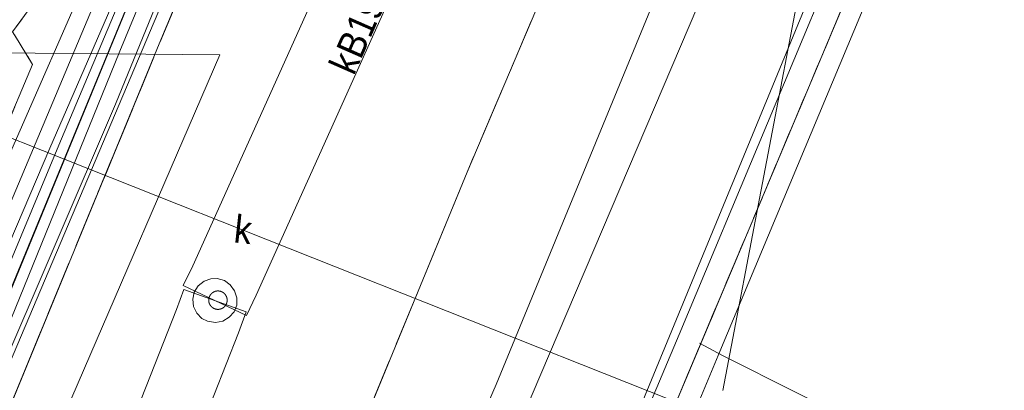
# Model space of a CAD drawing. Header units: millimetres. Extents: x -165388 to 921073, y -295343 to 494042.
# Tile 102 of 117: x 259765 to 286470, y 91679 to 101739. Entities that reach past the tile are written whole.
import ezdxf
from ezdxf.xclip import XClip

# ---------------------------------------------------------------- set-up
doc = ezdxf.new("R2010")
doc.units = ezdxf.units.MM
doc.header["$MEASUREMENT"] = 0
doc.header["$XCLIPFRAME"] = 0
for name, pattern in [('0.5_0.5', [1000, 500, -500]), ('1.5_0.5', [2000, 1500, -500]), ('1.5_1.0', [2500, 1500, -1000]), ('mz1.0_0.5', [1500, 1000, -500])]:
    doc.linetypes.add(name, pattern=pattern)
for name, color, linetype, lineweight in [('20231207_mdcp_Kolska_2-4_6_0_Nr_pióra__1', 7, 'Continuous', 13), ('bg-woz-oz.6640.12006.2023.pge-1_rzut_5_216-obręb ewidencyjny_Nr_pióra__7', 7, 'Continuous', 18), ('bg-woz-oz.6640.12006.2023.pge-1_rzut_5_219-działka ewidencyjna_Nr_pióra__7', 7, 'Continuous', 18), ('bg-woz-oz.6640.12006.2023.pge-1_rzut_5_chodnik (powierzchnia)_Nr_pióra__7', 7, 'Continuous', 18), ('bg-woz-oz.6640.12006.2023.pge-1_rzut_5_jezdnia (powierzchnia)_Nr_pióra__7', 7, 'Continuous', 18), ('bg-woz-oz.6640.12006.2023.pge-1_rzut_5_krawężnik (linia)_Nr_pióra__7', 7, 'Continuous', 18), ('bg-woz-oz.6640.12006.2023.pge-1_rzut_5_przewód telekomunikacyjny (linia)_Nr_pióra__30', 252, 'Continuous', 18), ('bg-woz-oz.6640.12006.2023.pge-1_rzut_5_tor tramwajowy (linia)_Nr_pióra__7', 7, 'Continuous', 18), ('bg-woz-oz.6640.12006.2023.pge-1_rzut_5_trawnik (powierzchnia)_Nr_pióra__7', 7, 'Continuous', 18), ('bg-woz-oz.6640.12006.2023.pge-1_rzut_5_właz okrągły - siec kanalizacyjna (punkt)-Atr17_Nr_pióra__7', 7, 'Continuous', 18), ('bg-woz-oz.6640.12006.2023.pge-1_rzut_5_właz okrągły - siec kanalizacyjna (punkt)_Nr_pióra__7', 7, 'Continuous', 18)]:
    doc.layers.add(name, color=color, linetype=linetype, lineweight=lineweight)
for name, color, linetype, lineweight, true_color in [('bg-woz-oz.6640.12006.2023.pge-1_rzut_5_218-kontur użytku gruntowego_Nr_pióra__3', 7, 'Continuous', 18, 0x959595), ('bg-woz-oz.6640.12006.2023.pge-1_rzut_5_komora podziemna - przewód kanalizacyjny (powierzchnia)_Nr_pióra__34', 7, 'Continuous', 18, 0x4b4b4b), ('bg-woz-oz.6640.12006.2023.pge-1_rzut_5_przewód elektroenergetyczny (linia)_Nr_pióra__1', 7, 'Continuous', 18, 0x4c4c4c), ('bg-woz-oz.6640.12006.2023.pge-1_rzut_5_przewód gazowy (linia)_Nr_pióra__40', 7, 'Continuous', 18, 0xbcbcbc), ('bg-woz-oz.6640.12006.2023.pge-1_rzut_5_przewód kanalizacyjny (linia)-Atr1_Nr_pióra__34', 7, 'Continuous', 18, 0x4b4b4b), ('bg-woz-oz.6640.12006.2023.pge-1_rzut_5_przewód kanalizacyjny (linia)_Nr_pióra__34', 7, 'Continuous', 18, 0x4b4b4b), ('bg-woz-oz.6640.12006.2023.pge-1_rzut_5_przewód wodociągowy (linia)_Nr_pióra__5', 7, 'Continuous', 18, 0x1d1d1d), ('bg-woz-oz.6640.12006.2023.pge-1_rzut_5_Zakres_Nr_pióra__3', 7, 'Continuous', 18, 0x959595)]:
    doc.layers.add(name, color=color, linetype=linetype, lineweight=lineweight, true_color=true_color)
doc.layers.add('INW_GEO', color=7, linetype='Continuous')
doc.layers.add('ZD_INNE', color=7, linetype='Continuous')
doc.styles.add('GENERATED_STYLE_1', font='txt')
picture_1 = doc.add_image_def('image1.tif', size_in_pixel=(4961, 3508))

# ---------------------------------------------------------------- blocks, each defined once
blk = doc.blocks.new('Rysunek_2_5', base_point=(-8071116841.925635, -4961354754.727498))
at = {"layer": 'bg-woz-oz.6640.12006.2023.pge-1_rzut_5_216-obręb ewidencyjny_Nr_pióra__7', "linetype": '1.5_1.0', "flags": 128}
blk.add_lwpolyline([(478131.8905176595, 494042.2276444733), (468407.6566873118, 491319.8616877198), (463558.1599669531, 489323.7450663), (455785.044439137, 486131.4457422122), (448273.2171202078, 477289.4182400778), (430305.6733803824, 456148.541437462), (428510.164055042, 454027.28090249), (420737.2988071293, 440576.9067117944), (419834.1895034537, 438430.7022523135), (417784.1870477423, 433550.8672203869), (396982.1628984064, 384090.8551784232), (377756.7662578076, 338374.5372602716), (379393.1777710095, 333452.844729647), (315775.6224190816, 182205.2819356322), (314923.9724492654, 180164.2056675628), (312040.7621143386, 173321.7793321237), (261484.4032842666, 53112.3180501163), (241423.674095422, 5413.522001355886), (247900.9987898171, 2690.001340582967), (262338.0662379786, -3378.036521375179), (273785.52443441, -7306.369610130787), (277549.020525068, -8603.519244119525), (297278.6191832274, -12199.81411844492), (317356.2813028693, -12444.11677308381), (333270.2467450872, -10242.25304462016), (376016.4716420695, -1353.031646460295), (389726.7816802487, 1496.599676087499), (438416.830743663, 11611.32271867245), (456015.3554240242, 15272.4877120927), (480463.5322475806, 20354.02782633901), (497619.6175171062, 23921.66545148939), (514971.0016259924, 27528.77918630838), (529607.0264680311, 30571.15931436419), (556370.0214689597, 36139.54315241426), (576312.1322272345, 40274.42145068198), (589683.686315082, 43059.67570468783), (615140.312246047, 48355.2961833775), (616220.4899052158, 48581.82702586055), (634889.248832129, 52470.58519627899), (645164.7893851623, 54611.09129246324), (649813.250227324, 55572.71065645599)], dxfattribs=at)
blk.add_lwpolyline([(-165387.8878252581, 18031.94059059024), (-76197.38563615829, 25428.77905536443), (-70556.2409972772, 25892.12251454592), (-65858.74732490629, 17334.66651290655), (-32575.62591973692, -48795.33144179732), (-33434.92813501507, -58438.61406203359), (-34506.61248154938, -70352.18164883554), (-34884.88857913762, -73610.43381784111), (-34847.41146117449, -77777.99851074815), (-34351.29349306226, -149758.0225933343), (-33863.54637797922, -221063.339385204), (49110.58203876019, -210759.6646426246), (56097.97361306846, -261046.5223584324), (58810.17918419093, -280655.6131327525), (68525.01957118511, -283292.5765886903), (99614.28502108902, -291733.0607995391), (106152.5870971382, -295297.8196907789), (148135.3605072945, -233498.0847649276), (178386.0999243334, -164973.9629924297), (213466.6769439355, -61032.51256980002), (241423.674095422, 5413.522001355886), (261484.4032842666, 53112.3180501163), (312040.7621143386, 173321.7793321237), (283312.7159988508, 179106.3939575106), (128376.4298250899, 210362.689755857), (-61136.87913212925, 251960.7453299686), (-75011.46761514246, 249832.6488938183), (-79204.82803229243, 244658.8467704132), (-83859.66502968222, 238930.9333190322), (-91094.01775896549, 216683.5707640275), (-93826.92435290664, 221320.1343137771), (-108163.2622340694, 179476.3484410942), (-111617.6671888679, 170864.5898280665), (-131164.3164902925, 116493.4237450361), (-141165.8304715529, 87642.65914447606), (-161180.6289767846, 30113.35495300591)], close=True, dxfattribs=at)
at = {"layer": 'bg-woz-oz.6640.12006.2023.pge-1_rzut_5_218-kontur użytku gruntowego_Nr_pióra__3', "linetype": '0.5_0.5', "flags": 128}
for points in [[(312040.7621143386, 173321.7793321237), (261484.4032842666, 53112.3180501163)], [(261484.4032842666, 53112.3180501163), (312040.7621143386, 173321.7793321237)]]:
    blk.add_lwpolyline(points, dxfattribs=at)
at = {"layer": 'bg-woz-oz.6640.12006.2023.pge-1_rzut_5_219-działka ewidencyjna_Nr_pióra__7', "linetype": 'Continuous', "flags": 128}
blk.add_lwpolyline([(312040.7621143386, 173321.7793321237), (261484.4032842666, 53112.3180501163)], dxfattribs=at)
at = {"layer": 'bg-woz-oz.6640.12006.2023.pge-1_rzut_5_chodnik (powierzchnia)_Nr_pióra__7', "linetype": 'mz1.0_0.5', "flags": 128}
for points in [[(249074.4825107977, 76271.7214608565), (250706.1344627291, 70646.55373897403), (250745.5257130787, 70732.85744339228), (257903.0906399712, 87366.61120783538), (263552.3150349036, 101084.098723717), (272432.8970117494, 122361.0854400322), (272633.0402698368, 122822.4341981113), (272804.4156273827, 123296.9133714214), (272945.9607489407, 123774.5795510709), (273077.5624569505, 124253.3080652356), (273180.396264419, 124745.1669964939), (273263.3432485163, 125239.1505967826), (273316.4599956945, 125736.3212024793), (273355.6815292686, 126385.8299953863), (273369.0246287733, 126887.2499410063), (273341.5317432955, 127382.9758130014), (273304.0954470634, 127879.7640213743), (273236.8289129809, 128379.7392351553), (273148.6132210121, 128871.8957044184), (273039.4483702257, 129356.2334338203), (272910.3966942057, 129842.6958322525), (272760.3958584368, 130321.3394880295), (272507.0091020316, 130961.8823453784), (272272.1492955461, 131399.3076197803), (272006.3969176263, 131829.9764879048), (271706.5649637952, 132224.0587119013), (271385.7838502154, 132610.3221932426), (271285.9673313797, 132711.4985864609), (270920.1008947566, 133052.2943474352), (270542.1663764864, 133374.2656195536), (270130.1522832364, 133659.6502475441), (269846.7226084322, 133830.7280652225), (269851.3113800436, 132744.0915387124), (270161.0867455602, 132348.9469792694), (270384.5584075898, 131993.1936711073), (270619.4182140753, 131555.7683957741), (270811.3173684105, 131092.7622243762), (270961.3182023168, 130614.1185676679), (271070.4830549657, 130129.7808401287), (271077.2394621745, 130098.888267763), (271165.4551550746, 129606.7317984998), (271253.6708470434, 129114.5753264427), (271341.8865399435, 128622.4188571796), (271420.1588202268, 128131.324720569), (271497.3687659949, 127630.2871732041), (271509.8192440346, 127558.5586186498), (261750.5616694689, 104364.0659190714), (259574.2702512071, 101408.5362432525), (260113.593749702, 100526.2493491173), (251512.2350724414, 80074.26829729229), (250355.5274056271, 80449.27145820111), (250161.758155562, 80047.58317396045), (250595.4013466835, 79870.51374465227), (249055.2756236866, 76374.34258684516)], [(175015.7020203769, 101502.0173853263), (214705.3433051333, 101455.3842283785), (220691.1076819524, 101379.0636826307), (226616.1492513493, 101299.1737332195), (228632.4523827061, 101345.2354604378), (252828.9396120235, 101435.2675527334), (257007.5100511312, 101481.6257460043), (259574.2702512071, 101408.5362432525), (261750.5616694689, 104364.0659190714), (258272.5769560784, 104474.1674289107), (251049.2825983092, 104451.3943577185), (249973.2694197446, 104546.2397085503), (239699.5570706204, 104587.8877453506), (230342.0833675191, 104451.1913349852), (230335.8790734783, 103828.3257745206), (224735.1031629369, 103742.8319770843), (224747.0015296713, 104324.8615544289), (224434.5064135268, 104318.0202888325), (213967.6198931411, 104340.0790411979), (191109.1591026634, 104348.4606286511), (176824.0871885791, 104496.8534540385), (176916.0011811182, 107051.5455715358), (176151.8031805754, 107052.7357300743), (175408.5543397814, 107061.7446321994), (174953.6644490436, 107039.9458184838), (174993.989138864, 104028.6215385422)]]:
    blk.add_lwpolyline(points, close=True, dxfattribs=at)
at = {"layer": 'bg-woz-oz.6640.12006.2023.pge-1_rzut_5_jezdnia (powierzchnia)_Nr_pióra__7', "linetype": '1.5_0.5', "flags": 128}
blk.add_lwpolyline([(273180.396264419, 124745.1669964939), (273077.5624569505, 124253.3080652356), (272945.9607489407, 123774.5795510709), (272804.4156273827, 123296.9133714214), (272633.0402698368, 122822.4341981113), (272432.8970117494, 122361.0854400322), (263552.3150349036, 101084.098723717), (257903.0906399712, 87366.61120783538), (250745.5257130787, 70732.85744339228), (244415.6443076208, 55539.3258780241), (227560.6918046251, 15442.98968557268), (236112.2367586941, 10295.40006443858), (235927.8588062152, 10546.40757665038), (235818.6939563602, 11030.74530512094), (235875.7625026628, 11376.6400590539), (242242.9104885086, 26636.58850360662), (243784.3960868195, 30333.75257253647), (252625.5868114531, 51524.43558443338), (266248.8841935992, 83870.22307701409), (271899.1709230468, 97597.65400458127), (288080.010141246, 135714.4015338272), (279477.5998620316, 138785.6451524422), (279435.0216053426, 138669.511212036), (279067.5826128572, 138336.662016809), (278621.2762603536, 138112.8079583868), (278130.1821256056, 138034.5356771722), (277634.0738544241, 138097.5958360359), (277201.492998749, 138284.6086779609), (276823.5584804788, 138606.5799500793), (276683.2035174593, 138893.1117709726), (276624.8180614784, 139382.0812366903), (276776.306594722, 139858.6850818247), (285701.6763547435, 160990.0900190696), (285846.1109399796, 161306.5369343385), (285459.9752826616, 161740.0104096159), (285260.8943590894, 161288.6050641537), (276214.5462390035, 139777.9057333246), (272507.0091020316, 130961.8823453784), (272760.3958584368, 130321.3394880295), (272910.3966942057, 129842.6958322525), (273039.4483702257, 129356.2334338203), (273148.6132210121, 128871.8957044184), (273236.8289129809, 128379.7392351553), (273304.0954470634, 127879.7640213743), (273341.5317432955, 127382.9758130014), (273369.0246287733, 126887.2499410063), (273355.6815292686, 126385.8299953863), (273316.4599956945, 125736.3212024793), (273263.3432485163, 125239.1505967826)], close=True, dxfattribs=at)
at = {"layer": 'bg-woz-oz.6640.12006.2023.pge-1_rzut_5_komora podziemna - przewód kanalizacyjny (powierzchnia)_Nr_pióra__34', "linetype": 'Continuous', "flags": 128}
blk.add_lwpolyline([(264571.5539855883, 93774.45769496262), (264480.2361465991, 93955.18138539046), (264460.6468621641, 94148.35555572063), (264501.7803851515, 94345.0991269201), (264610.3931227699, 94514.5195312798), (264764.4735807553, 94638.85461166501), (264953.0160138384, 94709.22329090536), (265124.1786899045, 94711.05042286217), (265319.8599275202, 94659.97348725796), (265478.2745838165, 94542.4796724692), (265591.6039170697, 94379.5181363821), (265652.0291855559, 94192.03803874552), (265650.6693102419, 93991.04512576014), (265580.7678857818, 93807.43196979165), (265444.4495821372, 93661.08539607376), (265272.6069688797, 93558.76180995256), (265077.3081295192, 93519.28570121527), (264859.6153967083, 93552.60048154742), (264706.8948131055, 93629.25831321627)], close=True, dxfattribs=at)
at = {"layer": 'bg-woz-oz.6640.12006.2023.pge-1_rzut_5_krawężnik (linia)_Nr_pióra__7', "linetype": 'Continuous', "flags": 128}
for points in [[(236526.375522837, 10029.90226075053), (236112.2367586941, 10295.40006443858), (235927.8588062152, 10546.40757665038), (235818.6939563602, 11030.74530512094), (235875.7625026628, 11376.6400590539), (242242.9104885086, 26636.58850360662), (243784.3960868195, 30333.75257253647), (252625.5868114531, 51524.43558443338), (266248.8841935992, 83870.22307701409), (271899.1709230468, 97597.65400458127), (288080.010141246, 135714.4015338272)], [(250745.5257130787, 70732.85744339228), (257903.0906399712, 87366.61120783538), (263552.3150349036, 101084.098723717), (272432.8970117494, 122361.0854400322), (272633.0402698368, 122822.4341981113), (272804.4156273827, 123296.9133714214), (272945.9607489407, 123774.5795510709), (273077.5624569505, 124253.3080652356), (273180.396264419, 124745.1669964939), (273263.3432485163, 125239.1505967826), (273316.4599956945, 125736.3212024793), (273355.6815292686, 126385.8299953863), (273369.0246287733, 126887.2499410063), (273341.5317432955, 127382.9758130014), (273304.0954470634, 127879.7640213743), (273236.8289129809, 128379.7392351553), (273148.6132210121, 128871.8957044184), (273039.4483702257, 129356.2334338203), (272910.3966942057, 129842.6958322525), (272760.3958584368, 130321.3394880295), (272507.0091020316, 130961.8823453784)]]:
    blk.add_lwpolyline(points, dxfattribs=at)
at = {"layer": 'bg-woz-oz.6640.12006.2023.pge-1_rzut_5_przewód elektroenergetyczny (linia)_Nr_pióra__1', "linetype": 'Continuous', "flags": 128}
for points in [[(256934.1154573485, 175347.4135855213), (260503.2053273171, 174583.9363420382), (269186.5657437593, 172741.0440873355), (271538.9899332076, 172167.8945142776), (280271.0899347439, 170028.1446287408), (279670.4893689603, 166853.9866358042), (278302.9280882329, 162243.1758465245), (286061.7627864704, 158618.4159768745), (280342.0848548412, 145371.0734378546), (280144.0662657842, 144929.6115040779), (277437.8405027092, 138802.4309035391), (272746.5844312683, 127838.7583224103), (272377.4020923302, 125042.1524513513), (262645.0852882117, 102005.6920098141), (262644.0229536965, 101995.7485981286), (254053.4573411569, 81079.99658025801)], [(245130.3078001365, 176316.8592033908), (246177.5552239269, 180941.7778868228), (249034.5917278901, 192151.6994936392), (249865.3355045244, 195220.8141498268), (250249.0919195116, 195612.2614834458), (273739.0845213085, 190407.3841944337), (274710.7343012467, 190182.892090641), (286859.2035882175, 187356.32279329), (290734.7969608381, 186449.4732972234), (296919.6841539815, 185507.0984214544), (297186.8812646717, 184995.8199225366), (287562.4972591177, 162028.2834293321), (285370.5672863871, 156761.3352630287), (277700.4058770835, 138341.9317994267), (272735.2381786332, 126602.9706131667), (260824.1218151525, 98328.32990773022), (253799.0931086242, 81428.99348121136), (253275.7465261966, 81142.97188166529), (248104.7479370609, 83103.39877009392), (247663.7102942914, 81893.40463839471)], [(287236.1187366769, 188060.2652421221), (286429.1297998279, 187472.6694151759), (286567.4019847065, 185848.7910944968), (286718.1246494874, 184153.1842174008), (280651.530447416, 167282.1903293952), (279574.1992862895, 165858.5830898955), (279680.9419281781, 165163.3090376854), (286715.0966282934, 160026.9808107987), (278529.3644145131, 140264.749456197), (278400.6092054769, 138588.9445468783), (273070.2120438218, 126255.4184449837), (271970.1894531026, 124713.5525941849), (249103.6295900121, 69108.08757506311), (243716.4184553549, 55583.859086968), (240733.9866803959, 49224.70814548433)], [(280231.303408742, 141792.5922693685), (278801.065438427, 138948.4369717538), (270628.5485001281, 118933.3709757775), (264263.5251842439, 103693.3093555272), (259487.4949986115, 92406.81584831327), (257142.6317580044, 86743.87347046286), (254593.5886008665, 81052.46073007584), (254070.2420193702, 80766.43913052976), (248396.2090350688, 83384.02383867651), (247422.0521878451, 83679.18216157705), (246917.0198747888, 82717.3909349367), (246821.7921275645, 81731.93080164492), (246788.8597445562, 81423.68502635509)], [(229148.5796356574, 18350.75725521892), (232051.6767939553, 25191.05892069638), (236649.8727537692, 36225.01532360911), (240571.3635040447, 45631.65182806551), (243792.6928158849, 53473.81590679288), (246416.7793570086, 59961.76395285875), (248931.1908250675, 66270.34818101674), (251227.7817362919, 71857.99260251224), (250431.7147610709, 73914.19720556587), (253549.8278681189, 81355.05539830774), (254498.7024320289, 83647.2240369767), (258251.2400345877, 92790.31768906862), (260584.799987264, 98253.32949124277), (262894.6061758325, 103588.139269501), (265685.1387964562, 110410.2963833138), (269345.3810820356, 119442.5677713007), (272285.2775659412, 126721.4419050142), (272746.5844312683, 127838.7583224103)], [(273316.4599956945, 125736.3212024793), (272179.8507608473, 124228.5349294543), (268911.6938523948, 116230.4632598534), (265197.4003082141, 107445.3324433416), (262485.2677918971, 100886.3357808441), (259524.4221482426, 93599.64290447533), (256088.6719664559, 85539.0212982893), (253416.6954969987, 78885.22225245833), (249103.6295900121, 69108.08757506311)], [(270990.633925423, 120533.9627861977), (268478.729525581, 114154.7123380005), (265084.877663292, 106109.7282152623), (262361.0594617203, 99441.3540204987), (259108.7527191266, 91874.03607740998), (254387.5815533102, 81195.15304453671), (247343.7799075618, 84170.27629725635), (246240.1449475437, 81653.2761240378)], [(261857.3462031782, 102351.3321913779), (256330.4600426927, 89214.13198020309), (251979.2349366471, 78797.43192251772), (249898.7223077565, 73820.28743997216), (250778.9683174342, 71704.80476226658), (248458.9211782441, 66180.00781815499), (245891.6056444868, 59846.90502844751), (241650.4380097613, 49519.01574246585), (237481.2964685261, 39394.62643675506), (231951.2233035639, 26227.5959905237), (227811.9119983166, 16100.01968033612), (223997.291713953, 6752.363712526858), (220630.7630203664, -1225.141195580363), (217614.1238464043, -8375.133370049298), (214563.1924141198, -16034.36423186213), (210510.6950355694, -25537.63024881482), (207552.271601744, -32613.38680144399), (204406.5377861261, -40312.7737082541), (201114.5422533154, -48157.44485706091), (195421.9372086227, -51079.23331577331), (192227.5475934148, -61116.68194644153), (189136.2044690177, -70189.61959984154), (187012.7730788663, -76509.80465486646)]]:
    blk.add_lwpolyline(points, dxfattribs=at)
at = {"layer": 'bg-woz-oz.6640.12006.2023.pge-1_rzut_5_przewód gazowy (linia)_Nr_pióra__40', "linetype": 'Continuous', "flags": 128}
for points in [[(375996.6534171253, 335454.9991479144), (371353.0745944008, 324184.5255233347), (367051.5665495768, 313762.5137912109), (361920.7175662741, 301508.2374475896), (352391.4334857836, 278771.9065006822), (344765.8901438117, 260770.1263464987), (342464.8801749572, 255705.9133639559), (322425.5674015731, 207642.7804706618), (307429.7375706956, 171863.3717605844), (290250.9436989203, 130524.4065923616), (270112.324626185, 83226.15163680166), (252810.0882945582, 42614.41542766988), (231959.3245601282, -6548.738984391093), (219696.70422934, -35007.07770232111), (223802.4365222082, -45432.23776575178)], [(240496.8979889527, 100660.9617900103), (244261.03212405, 100781.7682866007), (254327.675092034, 100872.8691516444), (265190.1734257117, 100788.4301776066), (250132.3038777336, 65840.31628537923), (236088.4507568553, 32664.50899187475), (224003.3671120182, 4267.657877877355), (218310.1197285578, -9485.353947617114), (200526.051661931, -52630.23803569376), (197455.1055831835, -61041.59881640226), (196657.1244718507, -63239.26260974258), (195989.8524526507, -65531.34639002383), (194725.2098377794, -69931.90079182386), (191554.9134220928, -80967.55757462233), (181520.592735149, -114078.9469815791), (180570.9952684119, -117507.4692061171), (177519.3409342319, -126303.053656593), (175194.1507635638, -134794.089557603), (169266.7621830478, -156386.5897525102), (160854.9620900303, -184854.0662676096), (159093.5731595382, -190609.5166439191), (152826.9699607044, -193067.70385243), (150856.5169479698, -193249.403947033)]]:
    blk.add_lwpolyline(points, dxfattribs=at)
at = {"layer": 'bg-woz-oz.6640.12006.2023.pge-1_rzut_5_przewód kanalizacyjny (linia)_Nr_pióra__34', "linetype": 'Continuous'}
for p, q in [((265918.7586698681, 93706.50490280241), (264202.118517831, 94522.38648664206)), ((265907.8199015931, 93811.209468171), (264213.057286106, 94417.68192127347))]:
    blk.add_line(p, q, dxfattribs=at)
at = {"layer": 'bg-woz-oz.6640.12006.2023.pge-1_rzut_5_przewód kanalizacyjny (linia)_Nr_pióra__34', "linetype": 'Continuous', "flags": 128}
for points in [[(300067.8491583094, 146014.3768917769), (294441.0597104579, 132794.9243076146), (292315.7166745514, 127680.5658517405), (290996.1309125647, 124554.2589472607), (286807.5751513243, 114607.7386057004), (285347.8713203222, 111288.2236111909), (282446.9575639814, 104673.5668703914), (277649.0398850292, 93193.50317586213), (276416.8984452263, 90249.33745525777), (275944.0333768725, 89023.8367151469), (267500.354507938, 69078.16991116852), (260725.6767498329, 53198.60852044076), (257406.3776414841, 45386.42174843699), (249301.3632902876, 26279.92612309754), (248992.2018656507, 25556.87784403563), (240607.3445798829, 5442.608131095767), (232371.4721975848, -14041.52294807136), (231830.9332551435, -15324.35890473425), (223794.4781342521, -34813.30200657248), (222083.4673391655, -38973.27576205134), (216825.3408353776, -51537.78652194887), (216108.5329204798, -53506.57849106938)], [(301172.5263893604, 145543.9611868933), (295547.4400706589, 132329.153961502), (293422.351995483, 127217.1819228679), (292102.5112727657, 124088.4886011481), (287909.3560418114, 114132.8050233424), (286446.373431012, 110805.1925227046), (283550.1866247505, 104200.8922258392), (278755.6752059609, 92730.11924698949), (277530.0913276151, 89802.14853771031), (277056.9712985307, 88574.26137849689), (268605.1592184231, 68608.94741676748), (261829.1607704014, 52728.32029499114), (258511.1823519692, 44917.19925403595), (250404.847310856, 25809.63789764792), (250097.2615368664, 25090.04176780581), (241713.8524213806, 4978.03099360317), (233476.5318688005, -14508.35902430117), (232939.0167472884, -15785.48389486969), (224904.2647564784, -35269.78163793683), (223191.6783107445, -39433.20754356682), (217943.2606678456, -51974.6189955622), (217236.5440549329, -53916.73202719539)], [(264202.118517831, 94522.38648664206), (264457.6967600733, 95058.77080187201), (267842.0129101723, 102588.5525159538), (274193.5761421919, 117043.7023993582), (276932.9988108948, 123239.5529644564), (277445.0589893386, 123786.240613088)], [(265918.7586698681, 93706.50490280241), (266182.0230940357, 94261.17617171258), (269578.6112966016, 101816.3981437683), (275930.5782169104, 116275.3265220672), (278566.7228912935, 122176.8672335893), (278852.6857141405, 122510.3837028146)], [(203820.6634419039, -51440.70484116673), (204409.9680688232, -50058.18534456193), (205192.6543964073, -48183.77394974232), (205221.014900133, -48098.10399636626), (212775.0379750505, -29918.2684160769), (231718.1521346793, 15697.4681885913), (250337.6376079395, 60543.22786256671), (250973.9848421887, 62075.19555278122), (252108.8099135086, 64790.00163450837), (255699.8199597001, 73456.65887091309), (260978.540442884, 86170.62760982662), (262352.8393562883, 89646.19855675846), (264017.2478696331, 93868.87787282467), (264213.0572861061, 94417.68192127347)], [(205475.8894732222, -52146.13717701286), (206067.5575761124, -50758.43945890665), (206878.8785133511, -48820.61517983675), (206909.4136869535, -48731.55305348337), (214437.3544324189, -30608.16608741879), (233380.4685911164, 15007.57051818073), (251999.9540643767, 59853.33019122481), (252636.1100794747, 61383.5080685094), (253770.935148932, 64098.31415023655), (257362.1364170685, 72766.76120050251), (262645.9662923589, 85494.66601386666), (264027.3556290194, 88985.77162530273), (265701.9829247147, 93236.32308840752), (265907.819901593, 93811.209468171)], [(278202.357545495, 92961.81121189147), (278829.9397015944, 92623.22497926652), (282857.148357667, 90593.91710814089)]]:
    blk.add_lwpolyline(points, dxfattribs=at)
at = {"layer": 'bg-woz-oz.6640.12006.2023.pge-1_rzut_5_przewód telekomunikacyjny (linia)_Nr_pióra__30', "linetype": 'Continuous', "flags": 128}
blk.add_lwpolyline([(261787.402885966, 103485.1787108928), (261433.6464246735, 102527.3392861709), (254808.6496600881, 87395.50800528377), (251469.3592777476, 79767.08485651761), (251004.7805504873, 78901.54074691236)], dxfattribs=at)
at = {"layer": 'bg-woz-oz.6640.12006.2023.pge-1_rzut_5_przewód wodociągowy (linia)_Nr_pióra__5', "linetype": 'Continuous', "flags": 128}
blk.add_lwpolyline([(232863.3737005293, 99716.5535390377), (257347.6248020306, 99393.67891754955), (301214.3413163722, 81964.93879612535)], dxfattribs=at)
at = {"layer": 'bg-woz-oz.6640.12006.2023.pge-1_rzut_5_tor tramwajowy (linia)_Nr_pióra__7', "linetype": 'Continuous', "flags": 128}
for points in [[(186193.8181277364, -132841.5737804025), (203193.5091959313, -78117.84032266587), (207692.8242212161, -65373.7018937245), (210589.420620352, -56993.9984800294), (216572.8970505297, -42407.09991194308), (222011.6523755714, -29059.34577528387), (226894.3833112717, -17150.66664479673), (229466.3305813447, -10868.343250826), (231973.3057050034, -4629.362906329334), (233869.5252407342, 317.1865437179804), (238308.2012450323, 10422.83621896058), (244692.0490497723, 25650.82975756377), (247689.5661950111, 32621.84051331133), (252376.7856089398, 44018.39148905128), (256742.2883240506, 54192.20031518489), (263964.6556833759, 71432.50221945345), (268074.6040074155, 81191.10994786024), (272692.0917136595, 91840.8426810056), (282668.702589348, 116128.4307744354), (293703.9479594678, 142605.9487788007), (308862.6544680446, 178780.28936591), (321286.7067446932, 207714.1695935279), (323306.5814254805, 212406.1421295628), (417441.7360201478, 437499.5919875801)], [(189736.7320219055, -133944.1893715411), (207167.3046387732, -78482.05148987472), (208854.7125216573, -73513.19300662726), (214207.1652151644, -57772.73081056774), (220326.6624100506, -43230.53516820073), (230681.2507705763, -18229.06121332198), (233312.8585135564, -11953.11182830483), (239747.783254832, 3470.562947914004), (243013.8154914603, 11448.74779134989), (251605.230756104, 31901.79117769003), (256005.025729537, 42584.83869303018), (260430.1040610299, 53033.87605398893), (267602.5416767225, 69806.83758761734), (271792.6323767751, 79939.04563598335), (276408.292952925, 90759.94104519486), (286327.0704858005, 114882.7404724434), (297481.2544044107, 141438.0635004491), (312468.8830953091, 177328.9744136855), (324911.8876857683, 207005.0411475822), (326921.8189530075, 211698.0760190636), (417643.1070361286, 427994.4118363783)]]:
    blk.add_lwpolyline(points, dxfattribs=at)
at = {"layer": 'bg-woz-oz.6640.12006.2023.pge-1_rzut_5_trawnik (powierzchnia)_Nr_pióra__7', "linetype": 'mz1.0_0.5', "flags": 128}
blk.add_lwpolyline([(243621.4141212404, 78604.21908088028), (245160.4775087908, 82090.44682513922), (250161.758155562, 80047.58317396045), (250355.5274056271, 80449.27145820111), (251512.2350724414, 80074.26829729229), (260113.593749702, 100526.2493491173), (259574.2702512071, 101408.5362432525), (257007.5100511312, 101481.6257460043), (252828.9396120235, 101435.2675527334), (228632.4523827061, 101345.2354604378)], close=True, dxfattribs=at)
at = {"layer": 'bg-woz-oz.6640.12006.2023.pge-1_rzut_5_właz okrągły - siec kanalizacyjna (punkt)_Nr_pióra__7', "linetype": 'Continuous'}
blk.add_circle((265142.1105610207, 94125.83384010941), 250, dxfattribs=at)
at = {"layer": 'bg-woz-oz.6640.12006.2023.pge-1_rzut_5_Zakres_Nr_pióra__3', "linetype": 'Continuous', "flags": 128}
blk.add_lwpolyline([(278839.4577512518, 91676.85855552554), (281060.7109600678, 103336.8685971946), (281049.2809228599, 104736.0002417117), (280906.7239444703, 121757.4654398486), (280909.5285506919, 121877.8487192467), (280755.4964236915, 134555.9548120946), (280749.8023519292, 134596.7907961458), (280694.9454778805, 138695.813938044), (278585.9270337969, 149360.2098990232), (272802.3070544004, 158576.7786717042), (264118.9487827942, 165126.3045426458), (253670.3357119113, 168143.3701524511), (235230.3203754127, 169972.6690277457), (204147.1292478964, 173575.130593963), (178657.4474032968, 176630.2769854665), (165644.1117981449, 175315.2878507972), (154415.0638710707, 168580.0757035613), (147128.2796980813, 157702.6230413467)], dxfattribs=at)
at = {"layer": 'bg-woz-oz.6640.12006.2023.pge-1_rzut_5_przewód kanalizacyjny (linia)-Atr1_Nr_pióra__34', "linetype": 'Continuous', "insert": (268487.6041261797, 100348.3272602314), "char_height": 750, "attachment_point": 4, "rotation": 66.29976189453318, "style": 'GENERATED_STYLE_1'}
blk.add_mtext('\\A1;{\\W0.900000x;\\fArial|b0|i0|c238|p38;kB1900/2375}', dxfattribs=at)
at = {"layer": 'bg-woz-oz.6640.12006.2023.pge-1_rzut_5_właz okrągły - siec kanalizacyjna (punkt)-Atr17_Nr_pióra__7', "linetype": 'Continuous', "insert": (265549.7327637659, 95695.43417346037), "char_height": 750, "attachment_point": 7, "rotation": 353.9017619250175, "style": 'GENERATED_STYLE_1'}
blk.add_mtext('\\A1;{\\W0.900000x;\\fArial|b0|i0|c238|p38;k}', dxfattribs=at)
blk = doc.blocks.new('Rysunek_3_6', base_point=(188221.5929863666, 121798.6003440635))
at = {"layer": '20231207_mdcp_Kolska_2-4_6_0_Nr_pióra__1'}
image = blk.add_image(picture_1, insert=(75928.03021990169, 59123.25048484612), size_in_units=(209999.7916666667, 148500.0416666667), rotation=-6.098238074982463, dxfattribs=at)
image.set_boundary_path([(-0.5, -0.5), (4960.5, 3507.5)])

msp = doc.modelspace()

# ---------------------------------------------------------------- block references
at = {"layer": 'INW_GEO', "color": 151, "linetype": 'Continuous', "lineweight": 13, "true_color": 0x80c2ff}
ref = msp.add_blockref('Rysunek_2_5', (-8071116841.925635, -4961354754.727498), dxfattribs=at)
XClip(ref).set_block_clipping_path([(-195425.9394250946, -263123.0086484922), (606609.6817159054, -348810.9449165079), (694192.2923495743, 470958.7517303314), (-107843.3287914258, 556646.6879983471)])
at = {"layer": 'ZD_INNE', "color": 151, "linetype": 'Continuous', "lineweight": 13, "true_color": 0x80c2ff}
ref = msp.add_blockref('Rysunek_3_6', (188221.5929863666, 121798.6003440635), dxfattribs=at)
XClip(ref).set_block_clipping_path([(75928.03021990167, 59123.2504848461), (284739.4774660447, 36814.2388748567), (300515.1557528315, 184473.9502032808), (91703.70850668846, 206782.9618132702)])

doc.saveas('drawing.dxf')
